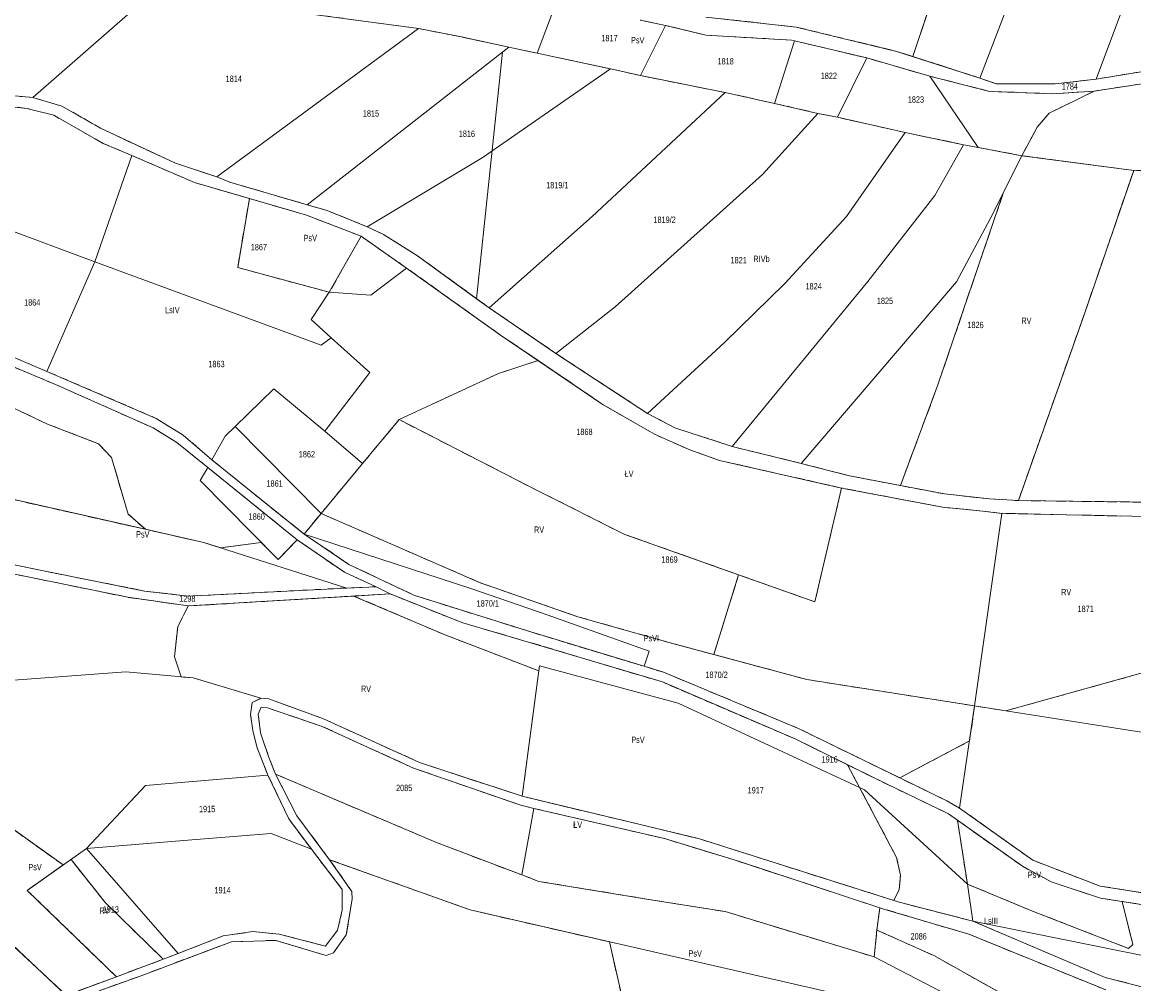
# Model space of a CAD drawing. Header units: metres. Extents: x 7496145 to 7500200, y 5498500 to 5502080.
# Tile 68 of 202: x 7498049 to 7498311, y 5499478 to 5499705. Entities that reach past the tile are written whole.
import ezdxf
from ezdxf.enums import TextEntityAlignment as Align

# ---------------------------------------------------------------- set-up
doc = ezdxf.new("R2010")
doc.units = ezdxf.units.M
doc.header["$MEASUREMENT"] = 0
for name, pattern in [('2.25_0.75', [3, 2.25, -0.75]), ('219-1000', [0]), ('egug-1000', [0])]:
    doc.linetypes.add(name, pattern=pattern)
for name, color, linetype in [('209-oznaczenie konturu klasyfikacyjnego', 7, 'CONTINUOUS'), ('211-numer działki ewidencyjnej', 7, 'CONTINUOUS'), ('217-kontur klasyfikacyjny', 7, 'CONTINUOUS'), ('218-kontur użytku gruntowego', 7, 'CONTINUOUS'), ('219-działka ewidencyjna', 7, 'CONTINUOUS')]:
    doc.layers.add(name, color=color, linetype=linetype)
doc.styles.get("Standard").update_dxf_attribs({"font": 'Working1250', "width": 0.75})

msp = doc.modelspace()

# ---------------------------------------------------------------- linework, layer by layer
at = {"layer": '217-kontur klasyfikacyjny', "color": 3, "linetype": '2.25_0.75', "lineweight": 18, "flags": 128}
for points in [[(7498258.85, 5499697.13), (7498286.25, 5499778.73)], [(7498142.11, 5499703.75), (7498114.44, 5499707.46)], [(7498200.47, 5499704.46), (7498194.45, 5499705.73)], [(7498209.97, 5499706.45), (7498231.31, 5499704.08)], [(7498152.28, 5499701.76), (7498142.11, 5499703.75)], [(7498209.97, 5499702.18), (7498200.47, 5499704.46)], [(7498231.31, 5499704.08), (7498255.03, 5499698.35)], [(7498163.45, 5499699.34), (7498152.28, 5499701.76)], [(7498230.17, 5499700.99), (7498209.97, 5499702.18)], [(7498230.94, 5499700.83), (7498230.17, 5499700.99)], [(7498247.98, 5499696.78), (7498230.94, 5499700.83)], [(7498155.86, 5499639.98), (7498161.96, 5499698.18)], [(7498161.96, 5499698.18), (7498163.45, 5499699.34)], [(7498163.45, 5499699.34), (7498170.15, 5499697.9)], [(7498170.15, 5499697.9), (7498187.45, 5499694.2)], [(7498255.03, 5499698.35), (7498258.85, 5499697.13)], [(7498262.88, 5499692.48), (7498247.98, 5499696.78)], [(7498258.85, 5499697.13), (7498274.69, 5499692.05)], [(7498302.18, 5499691.81), (7498320.92, 5499694.87)], [(7498187.45, 5499694.2), (7498194.53, 5499692.65)], [(7498194.53, 5499692.65), (7498214.51, 5499688.63)], [(7498276.94, 5499688.91), (7498262.88, 5499692.48)], [(7498274.69, 5499692.05), (7498278.5, 5499690.69)], [(7498278.5, 5499690.69), (7498292.45, 5499690.65)], [(7498292.45, 5499690.65), (7498302.18, 5499691.81)], [(7498320.63, 5499691.83), (7498301.69, 5499688.98)], [(7498039.13, 5499688.59), (7498051.08, 5499687.44)], [(7498051.08, 5499687.44), (7498057.9, 5499685.45)], [(7498214.51, 5499688.63), (7498226.23, 5499686.06)], [(7498291.87, 5499688.33), (7498276.94, 5499688.91)], [(7498291.03, 5499683.75), (7498301.69, 5499688.98)], [(7498301.69, 5499688.98), (7498291.87, 5499688.33)], [(7498049.66, 5499684.9), (7498038.41, 5499686.09)], [(7498056.02, 5499683.25), (7498049.66, 5499684.9)], [(7498057.9, 5499685.45), (7498067.08, 5499680.2)], [(7498226.23, 5499686.06), (7498236.4, 5499683.71)], [(7498067.72, 5499676.61), (7498056.02, 5499683.25)], [(7498236.4, 5499683.71), (7498241.07, 5499682.8)], [(7498241.07, 5499682.8), (7498257.01, 5499679.2)], [(7498288.23, 5499680.43), (7498291.03, 5499683.75)], [(7498067.08, 5499680.2), (7498084.74, 5499671.93)], [(7498257.01, 5499679.2), (7498270.83, 5499676.32)], [(7498284.56, 5499673.73), (7498288.23, 5499680.43)], [(7498074.44, 5499673.79), (7498067.72, 5499676.61)], [(7498089.27, 5499667.38), (7498074.44, 5499673.79)], [(7498270.83, 5499676.32), (7498274.27, 5499675.67)], [(7498274.27, 5499675.67), (7498284.56, 5499673.73)], [(7498084.74, 5499671.93), (7498094.55, 5499668.7)], [(7498280.27, 5499665.12), (7498284.56, 5499673.73)], [(7498311.01, 5499670.21), (7498284.56, 5499673.73)], [(7498094.55, 5499668.7), (7498097.55, 5499667.49)], [(7498299.44, 5499636.65), (7498311.01, 5499670.21)], [(7498349.96, 5499670.34), (7498311.01, 5499670.21)], [(7498102.23, 5499663.61), (7498089.27, 5499667.38)], [(7498097.55, 5499667.49), (7498115.82, 5499662.16)], [(7498099.45, 5499647.35), (7498102.23, 5499663.61)], [(7498115.68, 5499659.7), (7498102.23, 5499663.61)], [(7498264.77, 5499619.64), (7498280.27, 5499665.12)], [(7498115.82, 5499662.16), (7498120.57, 5499660.78)], [(7498120.57, 5499660.78), (7498130.04, 5499656.95)], [(7498128.57, 5499654.73), (7498115.68, 5499659.7)], [(7498130.04, 5499656.95), (7498133.84, 5499655.16)], [(7498128.57, 5499654.73), (7498121.08, 5499641.48)], [(7498139.32, 5499647.19), (7498128.57, 5499654.73)], [(7498133.84, 5499655.16), (7498141.91, 5499650.09)], [(7498141.91, 5499650.09), (7498155.86, 5499639.98)], [(7498121.08, 5499641.48), (7498099.45, 5499647.35)], [(7498161.52, 5499631.39), (7498139.32, 5499647.19)], [(7498155.86, 5499639.98), (7498158.81, 5499637.84)], [(7498158.81, 5499637.84), (7498174.6, 5499627.08)], [(7498283.79, 5499592.33), (7498299.44, 5499636.65)], [(7498032.3, 5499632.25), (7498054.41, 5499622.81)], [(7498056.4, 5499619.73), (7498030.91, 5499630.45)], [(7498170.4, 5499625.37), (7498161.52, 5499631.39)], [(7498174.6, 5499627.08), (7498183.91, 5499620.93)], [(7498161.05, 5499622.35), (7498170.4, 5499625.37)], [(7498185.75, 5499614.95), (7498170.4, 5499625.37)], [(7498054.41, 5499622.81), (7498080.18, 5499611.73)], [(7498137.57, 5499611.43), (7498161.05, 5499622.35)], [(7498054.56, 5499610.37), (7498034.2, 5499619.98)], [(7498079.5, 5499609.49), (7498056.4, 5499619.73)], [(7498183.91, 5499620.93), (7498196.19, 5499612.92)], [(7498255.92, 5499595.88), (7498264.77, 5499619.64)], [(7498198.01, 5499607.89), (7498185.75, 5499614.95)], [(7498080.18, 5499611.73), (7498086.54, 5499607.8)], [(7498128.93, 5499601.11), (7498137.57, 5499611.43)], [(7498170.49, 5499594.55), (7498137.57, 5499611.43)], [(7498196.19, 5499612.92), (7498202.68, 5499609.49)], [(7498066.59, 5499605.75), (7498054.56, 5499610.37)], [(7498085.1, 5499606.07), (7498079.5, 5499609.49)], [(7498202.68, 5499609.49), (7498216.16, 5499605.12)], [(7498069.65, 5499602.52), (7498066.59, 5499605.75)], [(7498092.38, 5499600.17), (7498085.1, 5499606.07)], [(7498086.54, 5499607.8), (7498093.36, 5499601.93)], [(7498206.2, 5499604.3), (7498198.01, 5499607.89)], [(7498213.22, 5499601.81), (7498206.2, 5499604.3)], [(7498216.16, 5499605.12), (7498232.47, 5499601.11)], [(7498073.57, 5499589.13), (7498069.65, 5499602.52)], [(7498093.36, 5499601.93), (7498115.13, 5499584.42)], [(7498119.12, 5499589.29), (7498128.93, 5499601.11)], [(7498242.02, 5499595.29), (7498213.22, 5499601.81)], [(7498232.47, 5499601.11), (7498243.91, 5499598.17)], [(7498113.49, 5499583.07), (7498092.38, 5499600.17)], [(7498243.91, 5499598.17), (7498255.92, 5499595.88)], [(7498235.72, 5499568.43), (7498242.02, 5499595.29)], [(7498265.91, 5499590.77), (7498242.02, 5499595.29)], [(7498255.92, 5499595.88), (7498266.32, 5499593.9)], [(7498040.66, 5499593.9), (7498077.65, 5499585.55)], [(7498190.82, 5499584.36), (7498170.49, 5499594.55)], [(7498266.32, 5499593.9), (7498276.96, 5499592.73)], [(7498276.96, 5499592.73), (7498283.79, 5499592.33)], [(7498275.39, 5499589.86), (7498265.91, 5499590.77)], [(7498279.86, 5499589.32), (7498275.39, 5499589.86)], [(7498283.79, 5499592.33), (7498322.33, 5499591.85)], [(7498077.65, 5499585.55), (7498073.57, 5499589.13)], [(7498115.13, 5499584.42), (7498119.12, 5499589.29)], [(7498156.52, 5499573.01), (7498119.12, 5499589.29)], [(7498322.02, 5499588.39), (7498279.86, 5499589.32)], [(7498077.65, 5499585.55), (7498091.45, 5499582.44)], [(7498073.47, 5499569.53), (7498001.51, 5499584.19)], [(7498016.74, 5499583.3), (7498053.6, 5499575.74)], [(7498091.45, 5499582.44), (7498095.44, 5499581.17)], [(7498095.44, 5499581.17), (7498105, 5499582.47)], [(7498105, 5499582.47), (7498109, 5499578.42)], [(7498109, 5499578.42), (7498113.49, 5499583.07)], [(7498124.65, 5499575.42), (7498113.49, 5499583.07)], [(7498115.13, 5499584.42), (7498125.72, 5499577.28)], [(7498217.72, 5499574.82), (7498190.82, 5499584.36)], [(7498125.72, 5499577.28), (7498141.07, 5499569.98)], [(7498053.6, 5499575.74), (7498077.45, 5499570.99)], [(7498132.15, 5499572), (7498124.65, 5499575.42)], [(7498211.86, 5499556), (7498217.72, 5499574.82)], [(7498217.72, 5499574.82), (7498235.72, 5499568.43)], [(7498087.79, 5499569.78), (7498125.19, 5499571.7)], [(7498125.19, 5499571.7), (7498132.15, 5499572)], [(7498179.79, 5499564.91), (7498156.52, 5499573.01)], [(7498087.79, 5499567.46), (7498073.47, 5499569.53)], [(7498077.45, 5499570.99), (7498087.79, 5499569.78)], [(7498126.82, 5499569.8), (7498087.79, 5499567.46)], [(7498135.41, 5499570.32), (7498126.82, 5499569.8)], [(7498148.55, 5499560.59), (7498126.82, 5499569.8)], [(7498152.61, 5499563.45), (7498135.41, 5499570.32)], [(7498141.07, 5499569.98), (7498168.64, 5499561.33)], [(7498085.31, 5499562.58), (7498087.79, 5499567.46)], [(7498202.11, 5499558.62), (7498179.79, 5499564.91)], [(7498084.55, 5499555.46), (7498085.31, 5499562.58)], [(7498168.38, 5499558.87), (7498152.61, 5499563.45)], [(7498168.64, 5499561.33), (7498195.4, 5499553.22)], [(7498170.52, 5499552.17), (7498148.55, 5499560.59)], [(7498199.73, 5499549.52), (7498168.38, 5499558.87)], [(7498211.86, 5499556), (7498202.11, 5499558.62)], [(7498233.83, 5499550.1), (7498211.86, 5499556)], [(7498086.11, 5499550.75), (7498084.55, 5499555.46)], [(7498195.4, 5499553.22), (7498199.96, 5499551.83)], [(7498280.79, 5499542.71), (7498318.64, 5499553.22)], [(7498088.9, 5499550.49), (7498086.11, 5499550.75)], [(7498104.92, 5499545.68), (7498088.9, 5499550.49)], [(7498166.63, 5499522.56), (7498170.52, 5499552.17)], [(7498199.96, 5499551.83), (7498232.01, 5499538.48)], [(7498231.04, 5499536.12), (7498199.73, 5499549.52)], [(7498273.45, 5499543.88), (7498233.83, 5499550.1)], [(7498102.85, 5499544.67), (7498104.92, 5499545.68)], [(7498104.92, 5499545.68), (7498106.77, 5499545.51)], [(7498106.77, 5499545.51), (7498119.69, 5499540.83)], [(7498102.5, 5499541.83), (7498102.85, 5499544.67)], [(7498104.97, 5499543.55), (7498104.29, 5499541.89)], [(7498106.5, 5499543.43), (7498104.97, 5499543.55)], [(7498119.38, 5499539.03), (7498106.5, 5499543.43)], [(7498272.24, 5499535.6), (7498273.45, 5499543.88)], [(7498273.45, 5499543.88), (7498280.79, 5499542.71)], [(7498103.01, 5499538.04), (7498102.5, 5499541.83)], [(7498104.29, 5499541.89), (7498104.83, 5499537.5)], [(7498119.69, 5499540.83), (7498142.39, 5499530.51)], [(7498103.94, 5499534.24), (7498103.01, 5499538.04)], [(7498104.83, 5499537.5), (7498106.74, 5499531.9)], [(7498140.99, 5499529.2), (7498119.38, 5499539.03)], [(7498232.01, 5499538.48), (7498255.76, 5499526.9)], [(7498243.43, 5499530), (7498231.04, 5499536.12)], [(7498255.76, 5499526.9), (7498272.24, 5499535.6)], [(7498106.59, 5499527.57), (7498103.94, 5499534.24)], [(7498106.74, 5499531.9), (7498108.4, 5499527.75)], [(7498142.39, 5499530.51), (7498166.63, 5499522.56)], [(7498255.02, 5499508.11), (7498243.43, 5499530)], [(7498249.88, 5499526.81), (7498243.43, 5499530)], [(7498111.5, 5499517.25), (7498106.59, 5499527.57)], [(7498108.4, 5499527.75), (7498146.35, 5499511.65)], [(7498108.4, 5499527.75), (7498113.39, 5499517.9)], [(7498166.26, 5499520.45), (7498140.99, 5499529.2)], [(7498267.26, 5499518.42), (7498249.88, 5499526.81)], [(7498255.76, 5499526.9), (7498266.91, 5499521.46)], [(7498166.63, 5499522.56), (7498208.26, 5499512.56)], [(7498039.63, 5499519.57), (7498058.26, 5499506.36)], [(7498169.39, 5499519.68), (7498166.26, 5499520.45)], [(7498200.21, 5499512.57), (7498169.39, 5499519.68)], [(7498266.91, 5499521.46), (7498269.91, 5499519.73)], [(7498269.91, 5499519.73), (7498287.19, 5499507.44)], [(7498116.85, 5499510.03), (7498111.5, 5499517.25)], [(7498113.39, 5499517.9), (7498121.14, 5499507.58)], [(7498269.38, 5499516.92), (7498267.26, 5499518.42)], [(7498271.74, 5499501.8), (7498269.38, 5499516.92)], [(7498284.72, 5499506.02), (7498269.38, 5499516.92)], [(7498146.35, 5499511.65), (7498166.52, 5499503.99)], [(7498217.48, 5499507.28), (7498200.21, 5499512.57)], [(7498208.26, 5499512.56), (7498254.4, 5499497.96)], [(7498124.15, 5499500.58), (7498116.85, 5499510.03)], [(7498049.74, 5499500.34), (7498058.26, 5499506.36)], [(7498058.26, 5499506.36), (7498060.09, 5499507.65)], [(7498060.09, 5499507.65), (7498068.2, 5499497.43)], [(7498154.37, 5499495.72), (7498121.14, 5499507.58)], [(7498121.14, 5499507.58), (7498126.38, 5499500.11)], [(7498251.05, 5499496.25), (7498217.48, 5499507.28)], [(7498255.92, 5499503.97), (7498255.02, 5499508.11)], [(7498291.5, 5499502.36), (7498284.72, 5499506.02)], [(7498287.19, 5499507.44), (7498303.11, 5499501.33)], [(7498166.52, 5499503.99), (7498170.51, 5499502.47)], [(7498255.64, 5499500.59), (7498255.92, 5499503.97)], [(7498124.13, 5499495.65), (7498124.15, 5499500.58)], [(7498170.51, 5499502.47), (7498197.46, 5499498.05)], [(7498254.4, 5499497.96), (7498255.64, 5499500.59)], [(7498287.08, 5499495.47), (7498271.74, 5499501.8)], [(7498303.14, 5499498.52), (7498291.5, 5499502.36)], [(7498303.11, 5499501.33), (7498313.08, 5499499.79)], [(7498061.58, 5499488.92), (7498049.74, 5499500.34)], [(7498126.49, 5499498.28), (7498125.08, 5499489.85)], [(7498126.38, 5499500.11), (7498126.49, 5499498.28)], [(7498197.46, 5499498.05), (7498214.53, 5499495.35)], [(7498254.4, 5499497.96), (7498255.66, 5499497.56)], [(7498308.3, 5499497.72), (7498303.14, 5499498.52)], [(7498068.2, 5499497.43), (7498081.86, 5499484.11)], [(7498123.01, 5499490.94), (7498124.13, 5499495.65)], [(7498187.2, 5499488.2), (7498154.37, 5499495.72)], [(7498214.53, 5499495.35), (7498249.74, 5499484.64)], [(7498251.05, 5499496.25), (7498250.35, 5499490.98)], [(7498252.26, 5499495.85), (7498251.05, 5499496.25)], [(7498272.1, 5499489.99), (7498252.26, 5499495.85)], [(7498255.66, 5499497.56), (7498273.05, 5499493.07)], [(7498309.77, 5499486.64), (7498287.08, 5499495.47)], [(7498326.29, 5499494.92), (7498308.3, 5499497.72)], [(7498308.3, 5499497.72), (7498310.79, 5499487.58)], [(7498273.05, 5499493.07), (7498292.62, 5499484.71)], [(7498042, 5499491.43), (7498058.96, 5499475.56)], [(7498095.99, 5499489.58), (7498103, 5499490.61)], [(7498103, 5499490.61), (7498109.26, 5499490.03)], [(7498120.14, 5499487.17), (7498123.01, 5499490.94)], [(7498249.74, 5499484.64), (7498250.35, 5499490.98)], [(7498250.35, 5499490.98), (7498263.78, 5499484.97)], [(7498070.79, 5499479.95), (7498061.58, 5499488.92)], [(7498097.98, 5499488.23), (7498076.43, 5499480.13)], [(7498085.39, 5499485.47), (7498095.99, 5499489.58)], [(7498108.47, 5499488.55), (7498097.98, 5499488.23)], [(7498120.32, 5499484.95), (7498108.47, 5499488.55)], [(7498109.26, 5499490.03), (7498120.14, 5499487.17)], [(7498125.08, 5499489.85), (7498122.09, 5499485.58)], [(7498192.11, 5499466.72), (7498187.2, 5499488.2)], [(7498304.45, 5499476.84), (7498272.1, 5499489.99)], [(7498310.79, 5499487.58), (7498309.77, 5499486.64)], [(7498081.86, 5499484.11), (7498085.39, 5499485.47)], [(7498122.09, 5499485.58), (7498120.32, 5499484.95)], [(7498263.78, 5499484.97), (7498294.81, 5499467.59)], [(7498070.79, 5499479.95), (7498081.86, 5499484.11)], [(7498292.62, 5499484.71), (7498304.28, 5499479.8)], [(7498058.96, 5499475.56), (7498070.79, 5499479.95)], [(7498076.43, 5499480.13), (7498066.73, 5499476.64)], [(7498304.28, 5499479.8), (7498347.88, 5499468.64)]]:
    msp.add_lwpolyline(points, dxfattribs=at)
at = {"layer": '218-kontur użytku gruntowego', "color": 3, "linetype": 'egug-1000', "lineweight": 18, "flags": 128}
for points in [[(7498286.25, 5499778.73), (7498258.85, 5499697.13)], [(7498114.44, 5499707.46), (7498142.11, 5499703.75)], [(7498200.47, 5499704.46), (7498194.45, 5499705.73)], [(7498209.97, 5499706.45), (7498231.31, 5499704.08)], [(7498142.11, 5499703.75), (7498152.28, 5499701.76)], [(7498209.97, 5499702.18), (7498200.47, 5499704.46)], [(7498231.31, 5499704.08), (7498255.03, 5499698.35)], [(7498152.28, 5499701.76), (7498163.45, 5499699.34)], [(7498230.17, 5499700.99), (7498209.97, 5499702.18)], [(7498230.94, 5499700.83), (7498230.17, 5499700.99)], [(7498247.98, 5499696.78), (7498230.94, 5499700.83)], [(7498161.96, 5499698.18), (7498155.86, 5499639.98)], [(7498163.45, 5499699.34), (7498161.96, 5499698.18)], [(7498170.15, 5499697.9), (7498163.45, 5499699.34)], [(7498187.45, 5499694.2), (7498170.15, 5499697.9)], [(7498255.03, 5499698.35), (7498258.85, 5499697.13)], [(7498262.88, 5499692.48), (7498247.98, 5499696.78)], [(7498258.85, 5499697.13), (7498274.69, 5499692.05)], [(7498302.18, 5499691.81), (7498320.92, 5499694.87)], [(7498194.53, 5499692.65), (7498187.45, 5499694.2)], [(7498214.51, 5499688.63), (7498194.53, 5499692.65)], [(7498276.94, 5499688.91), (7498262.88, 5499692.48)], [(7498274.69, 5499692.05), (7498278.5, 5499690.69)], [(7498278.5, 5499690.69), (7498292.45, 5499690.65)], [(7498292.45, 5499690.65), (7498302.18, 5499691.81)], [(7498320.63, 5499691.83), (7498301.69, 5499688.98)], [(7498039.13, 5499688.59), (7498051.08, 5499687.44)], [(7498051.08, 5499687.44), (7498057.9, 5499685.45)], [(7498226.23, 5499686.06), (7498214.51, 5499688.63)], [(7498291.87, 5499688.33), (7498276.94, 5499688.91)], [(7498301.69, 5499688.98), (7498291.03, 5499683.75)], [(7498301.69, 5499688.98), (7498291.87, 5499688.33)], [(7498049.66, 5499684.9), (7498038.41, 5499686.09)], [(7498056.02, 5499683.25), (7498049.66, 5499684.9)], [(7498057.9, 5499685.45), (7498067.08, 5499680.2)], [(7498236.4, 5499683.71), (7498226.23, 5499686.06)], [(7498067.72, 5499676.61), (7498056.02, 5499683.25)], [(7498241.07, 5499682.8), (7498236.4, 5499683.71)], [(7498257.01, 5499679.2), (7498241.07, 5499682.8)], [(7498291.03, 5499683.75), (7498288.23, 5499680.43)], [(7498067.08, 5499680.2), (7498084.74, 5499671.93)], [(7498270.83, 5499676.32), (7498257.01, 5499679.2)], [(7498288.23, 5499680.43), (7498284.56, 5499673.73)], [(7498074.44, 5499673.79), (7498067.72, 5499676.61)], [(7498089.27, 5499667.38), (7498074.44, 5499673.79)], [(7498274.27, 5499675.67), (7498270.83, 5499676.32)], [(7498284.56, 5499673.73), (7498274.27, 5499675.67)], [(7498084.74, 5499671.93), (7498094.55, 5499668.7)], [(7498284.56, 5499673.73), (7498280.27, 5499665.12)], [(7498284.56, 5499673.73), (7498311.01, 5499670.21)], [(7498094.55, 5499668.7), (7498097.55, 5499667.49)], [(7498311.01, 5499670.21), (7498299.44, 5499636.65)], [(7498349.96, 5499670.34), (7498311.01, 5499670.21)], [(7498102.23, 5499663.61), (7498089.27, 5499667.38)], [(7498097.55, 5499667.49), (7498115.82, 5499662.16)], [(7498102.23, 5499663.61), (7498099.45, 5499647.35)], [(7498115.68, 5499659.7), (7498102.23, 5499663.61)], [(7498280.27, 5499665.12), (7498264.77, 5499619.64)], [(7498115.82, 5499662.16), (7498120.57, 5499660.78)], [(7498120.57, 5499660.78), (7498130.04, 5499656.95)], [(7498128.57, 5499654.73), (7498115.68, 5499659.7)], [(7498130.04, 5499656.95), (7498133.84, 5499655.16)], [(7498121.08, 5499641.48), (7498128.57, 5499654.73)], [(7498139.32, 5499647.19), (7498128.57, 5499654.73)], [(7498133.84, 5499655.16), (7498141.91, 5499650.09)], [(7498141.91, 5499650.09), (7498155.86, 5499639.98)], [(7498099.45, 5499647.35), (7498121.08, 5499641.48)], [(7498161.52, 5499631.39), (7498139.32, 5499647.19)], [(7498155.86, 5499639.98), (7498158.81, 5499637.84)], [(7498158.81, 5499637.84), (7498174.6, 5499627.08)], [(7498299.44, 5499636.65), (7498283.79, 5499592.33)], [(7498032.3, 5499632.25), (7498054.41, 5499622.81)], [(7498056.4, 5499619.73), (7498030.91, 5499630.45)], [(7498170.4, 5499625.37), (7498161.52, 5499631.39)], [(7498174.6, 5499627.08), (7498183.91, 5499620.93)], [(7498170.4, 5499625.37), (7498161.05, 5499622.35)], [(7498185.75, 5499614.95), (7498170.4, 5499625.37)], [(7498054.41, 5499622.81), (7498080.18, 5499611.73)], [(7498161.05, 5499622.35), (7498137.57, 5499611.43)], [(7498054.56, 5499610.37), (7498034.2, 5499619.98)], [(7498079.5, 5499609.49), (7498056.4, 5499619.73)], [(7498183.91, 5499620.93), (7498196.19, 5499612.92)], [(7498264.77, 5499619.64), (7498255.92, 5499595.88)], [(7498198.01, 5499607.89), (7498185.75, 5499614.95)], [(7498080.18, 5499611.73), (7498086.54, 5499607.8)], [(7498137.57, 5499611.43), (7498128.93, 5499601.11)], [(7498137.57, 5499611.43), (7498170.49, 5499594.55)], [(7498196.19, 5499612.92), (7498202.68, 5499609.49)], [(7498066.59, 5499605.75), (7498054.56, 5499610.37)], [(7498085.1, 5499606.07), (7498079.5, 5499609.49)], [(7498202.68, 5499609.49), (7498216.16, 5499605.12)], [(7498069.65, 5499602.52), (7498066.59, 5499605.75)], [(7498092.38, 5499600.17), (7498085.1, 5499606.07)], [(7498086.54, 5499607.8), (7498093.36, 5499601.93)], [(7498206.2, 5499604.3), (7498198.01, 5499607.89)], [(7498213.22, 5499601.81), (7498206.2, 5499604.3)], [(7498216.16, 5499605.12), (7498232.47, 5499601.11)], [(7498073.57, 5499589.13), (7498069.65, 5499602.52)], [(7498093.36, 5499601.93), (7498115.13, 5499584.42)], [(7498128.93, 5499601.11), (7498119.12, 5499589.29)], [(7498242.02, 5499595.29), (7498213.22, 5499601.81)], [(7498232.47, 5499601.11), (7498243.91, 5499598.17)], [(7498113.49, 5499583.07), (7498092.38, 5499600.17)], [(7498243.91, 5499598.17), (7498255.92, 5499595.88)], [(7498242.02, 5499595.29), (7498235.72, 5499568.43)], [(7498265.91, 5499590.77), (7498242.02, 5499595.29)], [(7498255.92, 5499595.88), (7498266.32, 5499593.9)], [(7498077.65, 5499585.55), (7498040.66, 5499593.9)], [(7498170.49, 5499594.55), (7498190.82, 5499584.36)], [(7498266.32, 5499593.9), (7498276.96, 5499592.73)], [(7498276.96, 5499592.73), (7498283.79, 5499592.33)], [(7498275.39, 5499589.86), (7498265.91, 5499590.77)], [(7498279.86, 5499589.32), (7498275.39, 5499589.86)], [(7498283.79, 5499592.33), (7498322.33, 5499591.85)], [(7498077.65, 5499585.55), (7498073.57, 5499589.13)], [(7498119.12, 5499589.29), (7498115.13, 5499584.42)], [(7498156.52, 5499573.01), (7498119.12, 5499589.29)], [(7498322.02, 5499588.39), (7498279.86, 5499589.32)], [(7498091.45, 5499582.44), (7498077.65, 5499585.55)], [(7498073.47, 5499569.53), (7498001.51, 5499584.19)], [(7498016.74, 5499583.3), (7498053.6, 5499575.74)], [(7498095.44, 5499581.17), (7498091.45, 5499582.44)], [(7498105, 5499582.47), (7498095.44, 5499581.17)], [(7498109, 5499578.42), (7498105, 5499582.47)], [(7498113.49, 5499583.07), (7498109, 5499578.42)], [(7498124.65, 5499575.42), (7498113.49, 5499583.07)], [(7498115.13, 5499584.42), (7498125.72, 5499577.28)], [(7498190.82, 5499584.36), (7498217.72, 5499574.82)], [(7498125.72, 5499577.28), (7498141.07, 5499569.98)], [(7498053.6, 5499575.74), (7498077.45, 5499570.99)], [(7498132.15, 5499572), (7498124.65, 5499575.42)], [(7498217.72, 5499574.82), (7498211.86, 5499556)], [(7498235.72, 5499568.43), (7498217.72, 5499574.82)], [(7498087.79, 5499569.78), (7498125.19, 5499571.7)], [(7498125.19, 5499571.7), (7498132.15, 5499572)], [(7498179.79, 5499564.91), (7498156.52, 5499573.01)], [(7498087.79, 5499567.46), (7498073.47, 5499569.53)], [(7498077.45, 5499570.99), (7498087.79, 5499569.78)], [(7498126.82, 5499569.8), (7498087.79, 5499567.46)], [(7498135.41, 5499570.32), (7498126.82, 5499569.8)], [(7498126.82, 5499569.8), (7498148.55, 5499560.59)], [(7498152.61, 5499563.45), (7498135.41, 5499570.32)], [(7498141.07, 5499569.98), (7498168.64, 5499561.33)], [(7498087.79, 5499567.46), (7498085.31, 5499562.58)], [(7498202.11, 5499558.62), (7498179.79, 5499564.91)], [(7498085.31, 5499562.58), (7498084.55, 5499555.46)], [(7498168.38, 5499558.87), (7498152.61, 5499563.45)], [(7498168.64, 5499561.33), (7498195.4, 5499553.22)], [(7498148.55, 5499560.59), (7498170.52, 5499552.17)], [(7498199.73, 5499549.52), (7498168.38, 5499558.87)], [(7498211.86, 5499556), (7498202.11, 5499558.62)], [(7498211.86, 5499556), (7498233.83, 5499550.1)], [(7498084.55, 5499555.46), (7498086.11, 5499550.75)], [(7498195.4, 5499553.22), (7498199.96, 5499551.83)], [(7498318.64, 5499553.22), (7498280.79, 5499542.71)], [(7498086.11, 5499550.75), (7498088.9, 5499550.49)], [(7498088.9, 5499550.49), (7498104.92, 5499545.68)], [(7498170.52, 5499552.17), (7498166.63, 5499522.56)], [(7498199.96, 5499551.83), (7498232.01, 5499538.48)], [(7498231.04, 5499536.12), (7498199.73, 5499549.52)], [(7498233.83, 5499550.1), (7498273.45, 5499543.88)], [(7498102.85, 5499544.67), (7498104.92, 5499545.68)], [(7498104.92, 5499545.68), (7498106.77, 5499545.51)], [(7498106.77, 5499545.51), (7498119.69, 5499540.83)], [(7498102.5, 5499541.83), (7498102.85, 5499544.67)], [(7498104.97, 5499543.55), (7498104.29, 5499541.89)], [(7498106.5, 5499543.43), (7498104.97, 5499543.55)], [(7498119.38, 5499539.03), (7498106.5, 5499543.43)], [(7498273.45, 5499543.88), (7498272.24, 5499535.6)], [(7498280.79, 5499542.71), (7498273.45, 5499543.88)], [(7498103.01, 5499538.04), (7498102.5, 5499541.83)], [(7498104.29, 5499541.89), (7498104.83, 5499537.5)], [(7498119.69, 5499540.83), (7498142.39, 5499530.51)], [(7498103.94, 5499534.24), (7498103.01, 5499538.04)], [(7498104.83, 5499537.5), (7498106.74, 5499531.9)], [(7498140.99, 5499529.2), (7498119.38, 5499539.03)], [(7498232.01, 5499538.48), (7498255.76, 5499526.9)], [(7498243.43, 5499530), (7498231.04, 5499536.12)], [(7498272.24, 5499535.6), (7498255.76, 5499526.9)], [(7498106.59, 5499527.57), (7498103.94, 5499534.24)], [(7498106.74, 5499531.9), (7498108.4, 5499527.75)], [(7498142.39, 5499530.51), (7498166.63, 5499522.56)], [(7498243.43, 5499530), (7498255.02, 5499508.11)], [(7498249.88, 5499526.81), (7498243.43, 5499530)], [(7498111.5, 5499517.25), (7498106.59, 5499527.57)], [(7498108.4, 5499527.75), (7498146.35, 5499511.65)], [(7498108.4, 5499527.75), (7498113.39, 5499517.9)], [(7498166.26, 5499520.45), (7498140.99, 5499529.2)], [(7498267.26, 5499518.42), (7498249.88, 5499526.81)], [(7498255.76, 5499526.9), (7498266.91, 5499521.46)], [(7498166.63, 5499522.56), (7498208.26, 5499512.56)], [(7498058.26, 5499506.36), (7498039.63, 5499519.57)], [(7498169.39, 5499519.68), (7498166.26, 5499520.45)], [(7498200.21, 5499512.57), (7498169.39, 5499519.68)], [(7498266.91, 5499521.46), (7498269.91, 5499519.73)], [(7498269.91, 5499519.73), (7498287.19, 5499507.44)], [(7498116.85, 5499510.03), (7498111.5, 5499517.25)], [(7498113.39, 5499517.9), (7498121.14, 5499507.58)], [(7498269.38, 5499516.92), (7498267.26, 5499518.42)], [(7498269.38, 5499516.92), (7498271.74, 5499501.8)], [(7498284.72, 5499506.02), (7498269.38, 5499516.92)], [(7498146.35, 5499511.65), (7498166.52, 5499503.99)], [(7498217.48, 5499507.28), (7498200.21, 5499512.57)], [(7498208.26, 5499512.56), (7498254.4, 5499497.96)], [(7498124.15, 5499500.58), (7498116.85, 5499510.03)], [(7498058.26, 5499506.36), (7498049.74, 5499500.34)], [(7498060.09, 5499507.65), (7498058.26, 5499506.36)], [(7498068.2, 5499497.43), (7498060.09, 5499507.65)], [(7498121.14, 5499507.58), (7498154.37, 5499495.72)], [(7498121.14, 5499507.58), (7498126.38, 5499500.11)], [(7498251.05, 5499496.25), (7498217.48, 5499507.28)], [(7498255.02, 5499508.11), (7498255.92, 5499503.97)], [(7498291.5, 5499502.36), (7498284.72, 5499506.02)], [(7498287.19, 5499507.44), (7498303.11, 5499501.33)], [(7498166.52, 5499503.99), (7498170.51, 5499502.47)], [(7498255.92, 5499503.97), (7498255.64, 5499500.59)], [(7498124.13, 5499495.65), (7498124.15, 5499500.58)], [(7498170.51, 5499502.47), (7498197.46, 5499498.05)], [(7498255.64, 5499500.59), (7498254.4, 5499497.96)], [(7498271.74, 5499501.8), (7498287.08, 5499495.47)], [(7498303.14, 5499498.52), (7498291.5, 5499502.36)], [(7498303.11, 5499501.33), (7498313.08, 5499499.79)], [(7498049.74, 5499500.34), (7498061.58, 5499488.92)], [(7498126.49, 5499498.28), (7498125.08, 5499489.85)], [(7498126.38, 5499500.11), (7498126.49, 5499498.28)], [(7498197.46, 5499498.05), (7498214.53, 5499495.35)], [(7498254.4, 5499497.96), (7498255.66, 5499497.56)], [(7498308.3, 5499497.72), (7498303.14, 5499498.52)], [(7498081.86, 5499484.11), (7498068.2, 5499497.43)], [(7498123.01, 5499490.94), (7498124.13, 5499495.65)], [(7498154.37, 5499495.72), (7498187.2, 5499488.2)], [(7498214.53, 5499495.35), (7498249.74, 5499484.64)], [(7498250.35, 5499490.98), (7498251.05, 5499496.25)], [(7498252.26, 5499495.85), (7498251.05, 5499496.25)], [(7498272.1, 5499489.99), (7498252.26, 5499495.85)], [(7498255.66, 5499497.56), (7498273.05, 5499493.07)], [(7498287.08, 5499495.47), (7498309.77, 5499486.64)], [(7498310.79, 5499487.58), (7498308.3, 5499497.72)], [(7498326.29, 5499494.92), (7498308.3, 5499497.72)], [(7498273.05, 5499493.07), (7498292.62, 5499484.71)], [(7498058.96, 5499475.56), (7498042, 5499491.43)], [(7498095.99, 5499489.58), (7498103, 5499490.61)], [(7498103, 5499490.61), (7498109.26, 5499490.03)], [(7498120.14, 5499487.17), (7498123.01, 5499490.94)], [(7498249.74, 5499484.64), (7498250.35, 5499490.98)], [(7498263.78, 5499484.97), (7498250.35, 5499490.98)], [(7498061.58, 5499488.92), (7498070.79, 5499479.95)], [(7498097.98, 5499488.23), (7498076.43, 5499480.13)], [(7498085.39, 5499485.47), (7498095.99, 5499489.58)], [(7498108.47, 5499488.55), (7498097.98, 5499488.23)], [(7498120.32, 5499484.95), (7498108.47, 5499488.55)], [(7498109.26, 5499490.03), (7498120.14, 5499487.17)], [(7498125.08, 5499489.85), (7498122.09, 5499485.58)], [(7498187.2, 5499488.2), (7498192.11, 5499466.72)], [(7498304.45, 5499476.84), (7498272.1, 5499489.99)], [(7498309.77, 5499486.64), (7498310.79, 5499487.58)], [(7498081.86, 5499484.11), (7498085.39, 5499485.47)], [(7498122.09, 5499485.58), (7498120.32, 5499484.95)], [(7498294.81, 5499467.59), (7498263.78, 5499484.97)], [(7498070.79, 5499479.95), (7498081.86, 5499484.11)], [(7498292.62, 5499484.71), (7498304.28, 5499479.8)], [(7498058.96, 5499475.56), (7498070.79, 5499479.95)], [(7498076.43, 5499480.13), (7498066.73, 5499476.64)], [(7498304.28, 5499479.8), (7498347.88, 5499468.64)]]:
    msp.add_lwpolyline(points, dxfattribs=at)
at = {"layer": '219-działka ewidencyjna', "color": 3, "linetype": '219-1000', "lineweight": 18, "flags": 128}
for points in [[(7498302.18, 5499691.81), (7498334.21, 5499777.36)], [(7498274.69, 5499692.05), (7498299.34, 5499756.27)], [(7498051.08, 5499687.44), (7498080.94, 5499713.57)], [(7498174.28, 5499708.79), (7498170.15, 5499697.9)], [(7498114.44, 5499707.46), (7498142.11, 5499703.75)], [(7498194.45, 5499705.73), (7498200.47, 5499704.46)], [(7498231.31, 5499704.08), (7498209.97, 5499706.45)], [(7498094.55, 5499668.7), (7498142.11, 5499703.75)], [(7498152.28, 5499701.76), (7498142.11, 5499703.75)], [(7498194.53, 5499692.65), (7498200.47, 5499704.46)], [(7498200.47, 5499704.46), (7498209.97, 5499702.18)], [(7498231.31, 5499704.08), (7498255.03, 5499698.35)], [(7498152.28, 5499701.76), (7498163.45, 5499699.34)], [(7498230.17, 5499700.99), (7498209.97, 5499702.18)], [(7498226.23, 5499686.06), (7498230.94, 5499700.83)], [(7498230.17, 5499700.99), (7498230.94, 5499700.83)], [(7498230.94, 5499700.83), (7498247.98, 5499696.78)], [(7498115.82, 5499662.16), (7498163.45, 5499699.34)], [(7498163.45, 5499699.34), (7498170.15, 5499697.9)], [(7498170.15, 5499697.9), (7498187.45, 5499694.2)], [(7498255.03, 5499698.35), (7498274.69, 5499692.05)], [(7498241.07, 5499682.8), (7498247.98, 5499696.78)], [(7498247.98, 5499696.78), (7498262.88, 5499692.48)], [(7498302.18, 5499691.81), (7498320.92, 5499694.87)], [(7498157.15, 5499673.24), (7498187.45, 5499694.2)], [(7498187.45, 5499694.2), (7498194.53, 5499692.65)], [(7498194.53, 5499692.65), (7498214.51, 5499688.63)], [(7498262.88, 5499692.48), (7498274.27, 5499675.67)], [(7498262.88, 5499692.48), (7498276.94, 5499688.91)], [(7498274.69, 5499692.05), (7498278.5, 5499690.69)], [(7498292.45, 5499690.65), (7498278.5, 5499690.69)], [(7498292.45, 5499690.65), (7498302.18, 5499691.81)], [(7498320.63, 5499691.83), (7498301.69, 5499688.98)], [(7498039.13, 5499688.59), (7498051.08, 5499687.44)], [(7498051.08, 5499687.44), (7498057.9, 5499685.45)], [(7498183.16, 5499659.37), (7498214.51, 5499688.63)], [(7498214.51, 5499688.63), (7498226.23, 5499686.06)], [(7498276.94, 5499688.91), (7498291.87, 5499688.33)], [(7498291.87, 5499688.33), (7498301.69, 5499688.98)], [(7498038.41, 5499686.09), (7498049.66, 5499684.9)], [(7498049.66, 5499684.9), (7498056.02, 5499683.25)], [(7498067.08, 5499680.2), (7498057.9, 5499685.45)], [(7498226.23, 5499686.06), (7498236.4, 5499683.71)], [(7498056.02, 5499683.25), (7498067.72, 5499676.61)], [(7498223.37, 5499669.27), (7498236.4, 5499683.71)], [(7498236.4, 5499683.71), (7498241.07, 5499682.8)], [(7498241.07, 5499682.8), (7498257.01, 5499679.2)], [(7498067.08, 5499680.2), (7498084.74, 5499671.93)], [(7498243.18, 5499659.35), (7498257.01, 5499679.2)], [(7498257.01, 5499679.2), (7498270.83, 5499676.32)], [(7498067.72, 5499676.61), (7498074.44, 5499673.79)], [(7498065.74, 5499648.69), (7498074.44, 5499673.79)], [(7498074.44, 5499673.79), (7498089.27, 5499667.38)], [(7498264.08, 5499664.32), (7498270.83, 5499676.32)], [(7498270.83, 5499676.32), (7498274.27, 5499675.67)], [(7498274.27, 5499675.67), (7498284.56, 5499673.73)], [(7498084.74, 5499671.93), (7498094.55, 5499668.7)], [(7498130.04, 5499656.95), (7498157.15, 5499673.24)], [(7498277.15, 5499658.85), (7498284.56, 5499673.73)], [(7498284.56, 5499673.73), (7498311.01, 5499670.21)], [(7498094.55, 5499668.7), (7498097.55, 5499667.49)], [(7498188.56, 5499638.07), (7498223.37, 5499669.27)], [(7498299.44, 5499636.65), (7498311.01, 5499670.21)], [(7498311.01, 5499670.21), (7498349.96, 5499670.34)], [(7498089.27, 5499667.38), (7498115.68, 5499659.7)], [(7498097.55, 5499667.49), (7498115.82, 5499662.16)], [(7498248.23, 5499644.04), (7498264.08, 5499664.32)], [(7498115.82, 5499662.16), (7498120.57, 5499660.78)], [(7498120.57, 5499660.78), (7498130.04, 5499656.95)], [(7498128.57, 5499654.73), (7498115.68, 5499659.7)], [(7498158.81, 5499637.84), (7498183.16, 5499659.37)], [(7498228.67, 5499643.56), (7498243.18, 5499659.35)], [(7498269.15, 5499643.98), (7498277.15, 5499658.85)], [(7498043.79, 5499656.86), (7498065.74, 5499648.69)], [(7498130.04, 5499656.95), (7498133.84, 5499655.16)], [(7498128.57, 5499654.73), (7498139.32, 5499647.19)], [(7498133.84, 5499655.16), (7498141.91, 5499650.09)], [(7498054.41, 5499622.81), (7498065.74, 5499648.69)], [(7498065.74, 5499648.69), (7498119.13, 5499629)], [(7498141.91, 5499650.09), (7498158.81, 5499637.84)], [(7498130.86, 5499640.81), (7498139.32, 5499647.19)], [(7498139.32, 5499647.19), (7498161.52, 5499631.39)], [(7498214.39, 5499629.63), (7498228.67, 5499643.56)], [(7498216.16, 5499605.12), (7498248.23, 5499644.04)], [(7498232.47, 5499601.11), (7498269.15, 5499643.98)], [(7498116.78, 5499635.09), (7498121.08, 5499641.48)], [(7498121.08, 5499641.48), (7498130.86, 5499640.81)], [(7498158.81, 5499637.84), (7498174.6, 5499627.08)], [(7498174.6, 5499627.08), (7498188.56, 5499638.07)], [(7498116.78, 5499635.09), (7498121.5, 5499630.76)], [(7498283.79, 5499592.33), (7498299.44, 5499636.65)], [(7498032.3, 5499632.25), (7498054.41, 5499622.81)], [(7498030.91, 5499630.45), (7498056.4, 5499619.73)], [(7498119.13, 5499629), (7498121.5, 5499630.76)], [(7498121.5, 5499630.76), (7498130.63, 5499622.58)], [(7498161.52, 5499631.39), (7498185.75, 5499614.95)], [(7498196.19, 5499612.92), (7498214.39, 5499629.63)], [(7498174.6, 5499627.08), (7498183.91, 5499620.93)], [(7498054.41, 5499622.81), (7498080.18, 5499611.73)], [(7498120.02, 5499608.69), (7498130.63, 5499622.58)], [(7498056.4, 5499619.73), (7498079.5, 5499609.49)], [(7498108, 5499618.74), (7498098.81, 5499609.81)], [(7498108, 5499618.74), (7498120.02, 5499608.69)], [(7498183.91, 5499620.93), (7498196.19, 5499612.92)], [(7498185.75, 5499614.95), (7498198.01, 5499607.89)], [(7498080.18, 5499611.73), (7498086.54, 5499607.8)], [(7498128.93, 5499601.11), (7498137.57, 5499611.43)], [(7498170.49, 5499594.55), (7498137.57, 5499611.43)], [(7498196.19, 5499612.92), (7498202.68, 5499609.49)], [(7498085.1, 5499606.07), (7498079.5, 5499609.49)], [(7498096.5, 5499607.55), (7498098.81, 5499609.81)], [(7498119.12, 5499589.29), (7498098.81, 5499609.81)], [(7498120.02, 5499608.69), (7498128.93, 5499601.11)], [(7498202.68, 5499609.49), (7498216.16, 5499605.12)], [(7498085.1, 5499606.07), (7498092.38, 5499600.17)], [(7498093.36, 5499601.93), (7498086.54, 5499607.8)], [(7498093.36, 5499601.93), (7498096.5, 5499607.55)], [(7498198.01, 5499607.89), (7498206.2, 5499604.3)], [(7498206.2, 5499604.3), (7498213.22, 5499601.81)], [(7498216.16, 5499605.12), (7498232.47, 5499601.11)], [(7498093.36, 5499601.93), (7498115.13, 5499584.42)], [(7498119.12, 5499589.29), (7498128.93, 5499601.11)], [(7498213.22, 5499601.81), (7498242.02, 5499595.29)], [(7498232.47, 5499601.11), (7498243.91, 5499598.17)], [(7498092.38, 5499600.17), (7498090.55, 5499597.1)], [(7498092.38, 5499600.17), (7498113.49, 5499583.07)], [(7498243.91, 5499598.17), (7498266.32, 5499593.9)], [(7498090.55, 5499597.1), (7498109, 5499578.42)], [(7498235.72, 5499568.43), (7498242.02, 5499595.29)], [(7498242.02, 5499595.29), (7498265.91, 5499590.77)], [(7498040.66, 5499593.9), (7498091.45, 5499582.44)], [(7498170.49, 5499594.55), (7498190.82, 5499584.36)], [(7498266.32, 5499593.9), (7498276.96, 5499592.73)], [(7498276.96, 5499592.73), (7498283.79, 5499592.33)], [(7498265.91, 5499590.77), (7498275.39, 5499589.86)], [(7498275.39, 5499589.86), (7498279.86, 5499589.32)], [(7498283.79, 5499592.33), (7498322.33, 5499591.85)], [(7498119.12, 5499589.29), (7498115.13, 5499584.42)], [(7498119.12, 5499589.29), (7498156.52, 5499573.01)], [(7498273.45, 5499543.88), (7498279.86, 5499589.32)], [(7498279.86, 5499589.32), (7498322.02, 5499588.39)], [(7498001.69, 5499586.38), (7498053.6, 5499575.74)], [(7498001.51, 5499584.19), (7498073.47, 5499569.53)], [(7498091.45, 5499582.44), (7498125.19, 5499571.7)], [(7498109, 5499578.42), (7498113.49, 5499583.07)], [(7498124.65, 5499575.42), (7498113.49, 5499583.07)], [(7498154.53, 5499571.57), (7498115.13, 5499584.42)], [(7498115.13, 5499584.42), (7498125.72, 5499577.28)], [(7498190.82, 5499584.36), (7498235.72, 5499568.43)], [(7498125.72, 5499577.28), (7498141.07, 5499569.98)], [(7498077.45, 5499570.99), (7498053.6, 5499575.74)], [(7498124.65, 5499575.42), (7498132.15, 5499572)], [(7498087.79, 5499569.78), (7498125.19, 5499571.7)], [(7498125.19, 5499571.7), (7498132.15, 5499572)], [(7498132.15, 5499572), (7498135.41, 5499570.32)], [(7498154.53, 5499571.57), (7498172.54, 5499565.36)], [(7498156.52, 5499573.01), (7498179.79, 5499564.91)], [(7498087.79, 5499567.46), (7498073.47, 5499569.53)], [(7498077.45, 5499570.99), (7498087.79, 5499569.78)], [(7498087.79, 5499567.46), (7498135.41, 5499570.32)], [(7498135.41, 5499570.32), (7498152.61, 5499563.45)], [(7498141.07, 5499569.98), (7498168.64, 5499561.33)], [(7498172.54, 5499565.36), (7498196.58, 5499556.76)], [(7498179.79, 5499564.91), (7498202.11, 5499558.62)], [(7498152.61, 5499563.45), (7498168.38, 5499558.87)], [(7498168.64, 5499561.33), (7498195.4, 5499553.22)], [(7498168.38, 5499558.87), (7498199.73, 5499549.52)], [(7498202.11, 5499558.62), (7498233.83, 5499550.1)], [(7498196.58, 5499556.76), (7498195.4, 5499553.22)], [(7498166.63, 5499522.56), (7498170.67, 5499553.34)], [(7498170.67, 5499553.34), (7498203.45, 5499544.55)], [(7498195.4, 5499553.22), (7498199.96, 5499551.83)], [(7498280.79, 5499542.71), (7498318.64, 5499553.22)], [(7498025.26, 5499548.39), (7498073.07, 5499551.95)], [(7498073.07, 5499551.95), (7498088.9, 5499550.49)], [(7498088.9, 5499550.49), (7498104.92, 5499545.68)], [(7498199.96, 5499551.83), (7498232.01, 5499538.48)], [(7498199.73, 5499549.52), (7498231.04, 5499536.12)], [(7498233.83, 5499550.1), (7498273.45, 5499543.88)], [(7498102.85, 5499544.67), (7498104.92, 5499545.68)], [(7498104.92, 5499545.68), (7498106.77, 5499545.51)], [(7498106.77, 5499545.51), (7498119.69, 5499540.83)], [(7498102.5, 5499541.83), (7498102.85, 5499544.67)], [(7498104.29, 5499541.89), (7498104.97, 5499543.55)], [(7498104.97, 5499543.55), (7498106.5, 5499543.43)], [(7498119.38, 5499539.03), (7498106.5, 5499543.43)], [(7498247.45, 5499524.06), (7498203.45, 5499544.55)], [(7498269.91, 5499519.73), (7498273.45, 5499543.88)], [(7498273.45, 5499543.88), (7498280.79, 5499542.71)], [(7498280.79, 5499542.71), (7498308.27, 5499538.37)], [(7498103.01, 5499538.04), (7498102.5, 5499541.83)], [(7498104.29, 5499541.89), (7498104.83, 5499537.5)], [(7498119.69, 5499540.83), (7498142.39, 5499530.51)], [(7498103.01, 5499538.04), (7498103.94, 5499534.24)], [(7498104.83, 5499537.5), (7498106.74, 5499531.9)], [(7498119.38, 5499539.03), (7498140.99, 5499529.2)], [(7498232.01, 5499538.48), (7498266.91, 5499521.46)], [(7498308.27, 5499538.37), (7498334.82, 5499534.27)], [(7498231.04, 5499536.12), (7498249.88, 5499526.81)], [(7498103.94, 5499534.24), (7498106.59, 5499527.57)], [(7498106.74, 5499531.9), (7498108.4, 5499527.75)], [(7498142.39, 5499530.51), (7498166.63, 5499522.56)], [(7498077.67, 5499525.07), (7498106.59, 5499527.57)], [(7498106.59, 5499527.57), (7498111.5, 5499517.25)], [(7498108.4, 5499527.75), (7498113.39, 5499517.9)], [(7498108.4, 5499527.75), (7498146.35, 5499511.65)], [(7498140.99, 5499529.2), (7498166.26, 5499520.45)], [(7498249.88, 5499526.81), (7498267.26, 5499518.42)], [(7498063.76, 5499510.25), (7498077.67, 5499525.07)], [(7498166.63, 5499522.56), (7498208.26, 5499512.56)], [(7498247.45, 5499524.06), (7498271.74, 5499501.8)], [(7498166.26, 5499520.45), (7498169.39, 5499519.68)], [(7498169.39, 5499519.68), (7498166.52, 5499503.99)], [(7498169.39, 5499519.68), (7498200.21, 5499512.57)], [(7498266.91, 5499521.46), (7498269.91, 5499519.73)], [(7498269.91, 5499519.73), (7498287.19, 5499507.44)], [(7498111.5, 5499517.25), (7498116.85, 5499510.03)], [(7498113.39, 5499517.9), (7498121.14, 5499507.58)], [(7498267.26, 5499518.42), (7498284.72, 5499506.02)], [(7498088.65, 5499512.28), (7498107.35, 5499513.79)], [(7498107.35, 5499513.79), (7498116.85, 5499510.03)], [(7498063.76, 5499510.25), (7498088.65, 5499512.28)], [(7498146.35, 5499511.65), (7498166.52, 5499503.99)], [(7498200.21, 5499512.57), (7498217.48, 5499507.28)], [(7498208.26, 5499512.56), (7498255.66, 5499497.56)], [(7498049.74, 5499500.34), (7498063.76, 5499510.25)], [(7498063.76, 5499510.25), (7498085.39, 5499485.47)], [(7498116.85, 5499510.03), (7498124.15, 5499500.58)], [(7498126.38, 5499500.11), (7498121.14, 5499507.58)], [(7498121.14, 5499507.58), (7498154.37, 5499495.72)], [(7498217.48, 5499507.28), (7498252.26, 5499495.85)], [(7498284.72, 5499506.02), (7498291.5, 5499502.36)], [(7498287.19, 5499507.44), (7498303.11, 5499501.33)], [(7498166.52, 5499503.99), (7498170.51, 5499502.47)], [(7498124.13, 5499495.65), (7498124.15, 5499500.58)], [(7498170.51, 5499502.47), (7498197.46, 5499498.05)], [(7498271.74, 5499501.8), (7498273.05, 5499493.07)], [(7498291.5, 5499502.36), (7498303.14, 5499498.52)], [(7498303.11, 5499501.33), (7498327.37, 5499497.59)], [(7498061.58, 5499488.92), (7498049.74, 5499500.34)], [(7498126.49, 5499498.28), (7498125.08, 5499489.85)], [(7498126.38, 5499500.11), (7498126.49, 5499498.28)], [(7498197.46, 5499498.05), (7498214.53, 5499495.35)], [(7498303.14, 5499498.52), (7498326.29, 5499494.92)], [(7498123.01, 5499490.94), (7498124.13, 5499495.65)], [(7498154.37, 5499495.72), (7498246.75, 5499474.56)], [(7498214.53, 5499495.35), (7498249.74, 5499484.64)], [(7498252.26, 5499495.85), (7498272.1, 5499489.99)], [(7498255.66, 5499497.56), (7498273.05, 5499493.07)], [(7498273.05, 5499493.07), (7498292.62, 5499484.71)], [(7498273.05, 5499493.07), (7498356.31, 5499476.25)], [(7498095.99, 5499489.58), (7498103, 5499490.61)], [(7498109.26, 5499490.03), (7498103, 5499490.61)], [(7498120.14, 5499487.17), (7498123.01, 5499490.94)], [(7498061.58, 5499488.92), (7498070.79, 5499479.95)], [(7498097.98, 5499488.23), (7498076.43, 5499480.13)], [(7498095.99, 5499489.58), (7498085.39, 5499485.47)], [(7498097.98, 5499488.23), (7498108.47, 5499488.55)], [(7498108.47, 5499488.55), (7498120.32, 5499484.95)], [(7498109.26, 5499490.03), (7498120.14, 5499487.17)], [(7498122.09, 5499485.58), (7498125.08, 5499489.85)], [(7498272.1, 5499489.99), (7498304.45, 5499476.84)], [(7498081.86, 5499484.11), (7498085.39, 5499485.47)], [(7498120.32, 5499484.95), (7498122.09, 5499485.58)], [(7498070.79, 5499479.95), (7498081.86, 5499484.11)], [(7498249.74, 5499484.64), (7498301.37, 5499457.81)], [(7498292.62, 5499484.71), (7498304.28, 5499479.8)], [(7498058.96, 5499475.56), (7498070.79, 5499479.95)], [(7498066.73, 5499476.64), (7498076.43, 5499480.13)], [(7498304.28, 5499479.8), (7498347.88, 5499468.64)]]:
    msp.add_lwpolyline(points, dxfattribs=at)

# ---------------------------------------------------------------- texts
at = {"layer": '209-oznaczenie konturu klasyfikacyjnego', "color": 3, "linetype": 'Continuous', "lineweight": 18, "width": 0.79}
for s, p in [('PsV', (7498192.32, 5499700.24)), ('PsV', (7498115.01, 5499653.55)), ('RIVb', (7498221.21, 5499648.61)), ('LsIV', (7498082.3, 5499636.55)), ('RV', (7498284.47, 5499634.03)), ('ŁV', (7498190.8, 5499597.9)), ('PsV', (7498075.45, 5499583.62)), ('RV', (7498169.42, 5499584.72)), ('RV', (7498293.87, 5499570)), ('PsVI', (7498195.29, 5499559.1)), ('RV', (7498128.54, 5499547.18)), ('PsV', (7498192.37, 5499535.14)), ('ŁV', (7498178.67, 5499515.1)), ('PsV', (7498050.02, 5499505.09)), ('PsV', (7498286.01, 5499503.27)), ('RV', (7498066.8, 5499494.8)), ('LsIII', (7498275.68, 5499492.41)), ('PsV', (7498205.89, 5499484.71))]:
    msp.add_text(s, height=1.5, dxfattribs=at).set_placement(p)
at = {"layer": '211-numer działki ewidencyjnej', "color": 3, "linetype": 'Continuous', "lineweight": 18, "width": 0.79}
for s, p in [('1817', (7498185.31, 5499700.72)), ('1818', (7498212.74, 5499695.26)), ('1814', (7498096.6, 5499691.14)), ('1822', (7498237.11, 5499691.82)), ('1784', (7498294.02, 5499689.33)), ('1823', (7498257.67, 5499686.23)), ('1815', (7498129, 5499682.96)), ('1816', (7498151.64, 5499678.15)), ('1819/1', (7498172.28, 5499666.02)), ('1819/2', (7498197.61, 5499657.86)), ('1867', (7498102.53, 5499651.4)), ('1821', (7498215.81, 5499648.32)), ('1824', (7498233.51, 5499642.16)), ('1825', (7498250.36, 5499638.72)), ('1826', (7498271.74, 5499633.03)), ('1868', (7498179.4, 5499607.81)), ('1869', (7498199.49, 5499577.66)), ('1298', (7498085.65, 5499568.46)), ('1871', (7498297.74, 5499566.02)), ('1916', (7498237.29, 5499530.51)), ('2085', (7498136.84, 5499523.77)), ('1917', (7498219.84, 5499523.21)), ('1915', (7498090.31, 5499518.8)), ('1914', (7498093.96, 5499499.63)), ('1913', (7498067.57, 5499495.1)), ('2086', (7498258.31, 5499488.75))]:
    msp.add_text(s, height=1.5, dxfattribs=at).set_placement(p)
for s, p in [('1864', (7498049.02, 5499639.84)), ('1863', (7498092.52, 5499625.31)), ('1862', (7498113.87, 5499604.02)), ('1861', (7498106.24, 5499597.12)), ('1860', (7498102.02, 5499589.3)), ('1870/1', (7498155.86, 5499568.82)), ('1870/2', (7498209.88, 5499551.98))]:
    msp.add_text(s, height=1.5, dxfattribs=at).set_placement(p, align=Align.TOP_LEFT)

doc.saveas('drawing.dxf')
